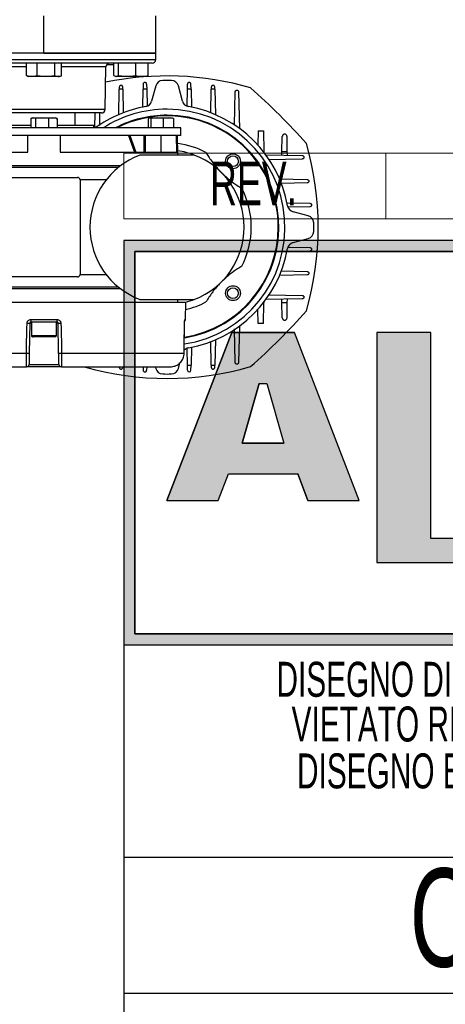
# Model space of a CAD drawing. Header units: millimetres. Extents: x 0 to 420, y 0 to 297.
# Tile 10 of 58: x 210 to 230, y 30 to 75. Entities that reach past the tile are written whole.
import ezdxf
from ezdxf.enums import TextEntityAlignment as Align

# ---------------------------------------------------------------- set-up
doc = ezdxf.new("R2010")
doc.units = ezdxf.units.MM
doc.layers.add('CARTIGLIO', color=140, linetype='Continuous')
doc.styles.add('SLDTEXTSTYLE0', font='TXT', dxfattribs={"width": 0.6382978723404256})
doc.styles.add('SLDTEXTSTYLE1', font='TXT', dxfattribs={"width": 0.675})

# ---------------------------------------------------------------- blocks, each defined once
blk = doc.blocks.new('SW_NOTE_0_16')
at = {"layer": 'CARTIGLIO', "color": 0, "insert": (21.07265624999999, 5.800804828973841), "char_height": 4.500000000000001, "attachment_point": 2, "style": 'SLDTEXTSTYLE1'}
blk.add_mtext('CONFIDENZIALE', dxfattribs=at)
blk = doc.blocks.new('SW_NOTE_0_17')
at = {"layer": 'CARTIGLIO', "color": 0, "insert": (28.04255319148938, 2.062508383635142), "char_height": 1.6, "attachment_point": 2, "style": 'SLDTEXTSTYLE0'}
blk.add_mtext('DISEGNO ESEGUITO CON CAD NON SONO AMMESSE VARIAZIONI', dxfattribs=at)
blk = doc.blocks.new('SW_NOTE_0_18')
at = {"layer": 'CARTIGLIO', "color": 0, "insert": (27.3404255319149, 2.062508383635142), "char_height": 1.6, "attachment_point": 2, "style": 'SLDTEXTSTYLE0'}
blk.add_mtext('VIETATO RIPRODURRE O COMUNICARNE A TERZI IL CONTENUTO.', dxfattribs=at)
blk = doc.blocks.new('SW_NOTE_0_21')
at = {"layer": 'CARTIGLIO', "color": 0, "char_height": 1.6, "attachment_point": 2, "style": 'SLDTEXTSTYLE0'}
for s, insert in [("DISEGNO DI PROPRIETA'", (10.27659574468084, 2.062508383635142)), ('ALUSIC srl', (25.45120500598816, 2.062508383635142)), (". A TERMINI DI LEGGE E'", (39.41078027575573, 2.062508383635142))]:
    blk.add_mtext(s, dxfattribs=dict(at, insert=insert))
blk = doc.blocks.new('SW_NOTE_0_27')
at = {"layer": 'CARTIGLIO', "color": 0, "insert": (2.340425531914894, 2.578135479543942), "char_height": 2, "attachment_point": 2, "style": 'SLDTEXTSTYLE0'}
blk.add_mtext('REV.', dxfattribs=at)
blk = doc.blocks.new('Cartiglio ALUSIC')
at = {"layer": 'CARTIGLIO'}
h = blk.add_hatch(color=256, dxfattribs=at)
h.paths.add_polyline_path([(113.971100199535, 149.9990413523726), (113.971100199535, 131.4990413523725), (158.971100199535, 131.4990413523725), (158.971100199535, 149.9990413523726)], flags=0)
h.paths.add_polyline_path([(114.471100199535, 131.9990413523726), (114.471100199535, 149.4990413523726), (158.471100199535, 149.4990413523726), (158.471100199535, 131.9990413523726)], flags=0)
h = blk.add_hatch(color=256, dxfattribs=at)
h.paths.add_polyline_path([(118.292263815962, 138.1064632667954), (118.7611454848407, 139.3206628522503), (121.9303757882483, 139.3206628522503), (122.3992574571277, 138.1064632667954), (124.7510688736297, 138.1064632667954), (121.7833115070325, 145.7916640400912), (118.9082097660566, 145.7916640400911), (115.9404523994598, 138.1064632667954)], flags=0)
h.paths.add_polyline_path([(119.3961687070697, 140.7216809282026), (120.1708764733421, 143.4547391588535), (120.5206447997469, 143.4547391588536), (121.2953525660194, 140.721680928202)], flags=0)
blk.add_hatch(color=256, dxfattribs=at).paths.add_polyline_path([(128.0219401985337, 145.7956943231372), (125.5527056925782, 145.7956943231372), (125.5527056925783, 135.2696801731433), (154.6424359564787, 135.2696801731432), (154.6424359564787, 136.3597302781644), (128.0219401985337, 136.3597302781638)], flags=0)
at = {"color": 161, "linetype": 'Continuous', "lineweight": 18}
for p, q in [((113.971100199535, 150.9990413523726), (113.971100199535, 153.9990413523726)), ((113.971100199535, 153.9990413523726), (313.621100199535, 153.9990413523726)), ((125.971100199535, 153.9990413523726), (125.971100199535, 150.9990413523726)), ((113.971100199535, 150.9990413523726), (313.621100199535, 150.9990413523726))]:
    blk.add_line(p, q, dxfattribs=at)
at = {"layer": 'CARTIGLIO'}
for p, q in [((113.971100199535, 149.9990413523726), (113.971100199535, 131.4990413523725)), ((113.971100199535, 149.9990413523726), (113.971100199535, 94.99904135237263)), ((173.971100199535, 149.9990413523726), (113.971100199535, 149.9990413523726)), ((158.971100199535, 149.9990413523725), (113.971100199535, 149.9990413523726)), ((113.971100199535, 149.9990413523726), (113.971100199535, 131.4990413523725)), ((113.971100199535, 149.9990413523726), (113.971100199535, 115.5498549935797)), ((114.471100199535, 131.9990413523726), (114.471100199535, 149.4990413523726)), ((114.471100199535, 149.4990413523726), (114.471100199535, 131.9990413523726)), ((114.471100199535, 149.4990413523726), (158.471100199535, 149.4990413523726)), ((158.471100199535, 149.4990413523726), (114.471100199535, 149.4990413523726)), ((118.9082097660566, 145.7916640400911), (115.9404523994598, 138.1064632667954)), ((115.9404523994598, 138.1064632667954), (118.9082097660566, 145.7916640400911)), ((121.7833115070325, 145.7916640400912), (118.9082097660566, 145.7916640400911)), ((118.9082097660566, 145.7916640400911), (121.7833115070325, 145.7916640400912)), ((124.7510688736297, 138.1064632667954), (121.7833115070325, 145.7916640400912)), ((124.7510688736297, 138.1064632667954), (121.7833115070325, 145.7916640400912)), ((128.0219401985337, 145.7956943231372), (125.5527056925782, 145.7956943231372)), ((125.5527056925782, 145.7956943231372), (125.5527056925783, 135.2696801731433)), ((128.0219401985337, 145.7956943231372), (125.5527056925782, 145.7956943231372)), ((125.5527056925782, 145.7956943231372), (125.5527056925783, 135.2696801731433)), ((128.0219401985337, 136.3597302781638), (128.0219401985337, 145.7956943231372)), ((128.0219401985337, 136.3597302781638), (128.0219401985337, 145.7956943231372)), ((119.3961687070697, 140.7216809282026), (120.1708764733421, 143.4547391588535)), ((120.1708764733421, 143.4547391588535), (119.3961687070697, 140.7216809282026)), ((120.1708764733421, 143.4547391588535), (120.5206447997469, 143.4547391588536)), ((120.1708764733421, 143.4547391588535), (120.5206447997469, 143.4547391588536)), ((120.5206447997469, 143.4547391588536), (121.2953525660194, 140.721680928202)), ((120.5206447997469, 143.4547391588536), (121.2953525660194, 140.721680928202)), ((121.2953525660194, 140.721680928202), (119.3961687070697, 140.7216809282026)), ((119.3961687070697, 140.7216809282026), (121.2953525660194, 140.721680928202)), ((118.292263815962, 138.1064632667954), (118.7611454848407, 139.3206628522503)), ((118.292263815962, 138.1064632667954), (118.7611454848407, 139.3206628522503)), ((118.7611454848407, 139.3206628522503), (121.9303757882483, 139.3206628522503)), ((118.7611454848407, 139.3206628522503), (121.9303757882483, 139.3206628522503)), ((122.3992574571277, 138.1064632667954), (121.9303757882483, 139.3206628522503)), ((121.9303757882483, 139.3206628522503), (122.3992574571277, 138.1064632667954)), ((115.9404523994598, 138.1064632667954), (118.292263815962, 138.1064632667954)), ((115.9404523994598, 138.1064632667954), (118.292263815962, 138.1064632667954)), ((122.3992574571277, 138.1064632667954), (124.7510688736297, 138.1064632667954)), ((122.3992574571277, 138.1064632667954), (124.7510688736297, 138.1064632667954)), ((154.6424359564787, 136.3597302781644), (128.0219401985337, 136.3597302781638)), ((154.6424359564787, 136.3597302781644), (128.0219401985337, 136.3597302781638)), ((125.5527056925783, 135.2696801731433), (154.6424359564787, 135.2696801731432)), ((125.5527056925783, 135.2696801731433), (154.6424359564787, 135.2696801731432)), ((158.471100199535, 131.9990413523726), (114.471100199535, 131.9990413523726)), ((114.471100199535, 131.9990413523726), (158.471100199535, 131.9990413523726)), ((113.971100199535, 131.4990413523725), (158.971100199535, 131.4990413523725)), ((113.971100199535, 131.4990413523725), (173.971100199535, 131.4990413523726)), ((173.971100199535, 121.7636603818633), (113.971100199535, 121.7636603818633)), ((173.971100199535, 115.5498549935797), (113.971100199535, 115.5498549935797))]:
    blk.add_line(p, q, dxfattribs=at)
at = {"layer": 'CARTIGLIO', "color": 140}
for name, p in [('SW_NOTE_0_27', (117.5683224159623, 151.0374199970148)), ('SW_NOTE_0_21', (118.9711016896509, 128.6603244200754)), ('SW_NOTE_0_18', (116.3533271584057, 126.6141659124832)), ('SW_NOTE_0_17', (115.6355512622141, 124.4682551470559)), ('SW_NOTE_0_16', (122.2362996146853, 115.4679531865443))]:
    blk.add_blockref(name, p, dxfattribs=at)
at = {"layer": 'CARTIGLIO', "color": 140, "style": 'SLDTEXTSTYLE0', "width": 0.6382978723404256}
for tag, height, p in [('AUTOATTR1', 3.5, (223.449403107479, 133.7003798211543)), ('AUTOATTR2', 3.5, (221.9290871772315, 127.4217635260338)), ('AUTOATTR11', 3.5, (222.8622803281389, 121.4105734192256)), ('AUTOATTR8', 4, (219.2444208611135, 110.0025032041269)), ('AUTOATTR9', 4, (218.1221976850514, 100.4234402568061)), ('AUTOATTR0', 4, (249.0325362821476, 100.3118048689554))]:
    blk.add_attdef(tag, text='', height=height, dxfattribs=at).set_placement(p, align=Align.TOP_CENTER)
at = {"layer": 'CARTIGLIO', "color": 140}
for tag in ['AUTOATTR13', 'AUTOATTR12', 'AUTOATTR10', 'AUTOATTR7', 'AUTOATTR6', 'AUTOATTR5', 'AUTOATTR4', 'AUTOATTR3']:
    blk.add_attdef(tag, (0, 0), '', height=4, dxfattribs=at)

msp = doc.modelspace()

# ---------------------------------------------------------------- linework, layer by layer
at = {"color": 7, "linetype": 'Continuous', "lineweight": 25}
for p, q in [((211.5190302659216, 73.74086879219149), (211.5190302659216, 75.44876963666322)), ((216.6427327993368, 73.74086879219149), (216.6427327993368, 75.44876963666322)), ((211.5190302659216, 73.74086879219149), (182.4847159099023, 73.74086879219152)), ((206.4003483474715, 73.45323795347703), (216.6377121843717, 73.45323795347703)), ((211.5190302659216, 73.74086879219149), (216.6427327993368, 73.74086879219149)), ((216.6427327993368, 73.74086879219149), (211.5190302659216, 73.74086879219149)), ((216.6377121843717, 73.45323795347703), (216.6427327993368, 73.74086879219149)), ((211.5190302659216, 73.28542856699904), (206.5711124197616, 73.28542856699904)), ((210.7165095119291, 73.11761918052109), (208.6834077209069, 73.11761918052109)), ((210.7165095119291, 72.71762754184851), (210.7165095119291, 73.28542856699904)), ((211.2067584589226, 72.71762754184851), (211.2067584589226, 73.28542856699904)), ((216.4669481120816, 73.28542856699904), (211.5190302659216, 73.28542856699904)), ((212.009279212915, 72.71762754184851), (212.009279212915, 73.28542856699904)), ((212.3215510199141, 72.71762754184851), (212.3215510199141, 73.28542856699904)), ((214.3546528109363, 73.11761918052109), (212.3215510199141, 73.11761918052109)), ((214.3207623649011, 71.1760368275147), (214.3546528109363, 73.11761918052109)), ((214.7207964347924, 72.71762754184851), (214.7207964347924, 73.28542856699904)), ((214.9371434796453, 72.71762754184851), (214.9371434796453, 73.28542856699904)), ((215.7204792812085, 72.71762754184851), (215.7204792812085, 73.28542856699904)), ((216.2874680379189, 72.71762754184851), (216.2874680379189, 73.28542856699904)), ((210.7165095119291, 72.71762754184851), (210.9616339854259, 72.67817493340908)), ((210.7595003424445, 72.69959554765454), (210.8183529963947, 72.67817493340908)), ((210.9616339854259, 72.67817493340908), (210.8183529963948, 72.67817493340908)), ((210.9616339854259, 72.67817493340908), (211.2067584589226, 72.71762754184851)), ((211.6080188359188, 72.67817493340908), (210.9616339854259, 72.67817493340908)), ((211.2067584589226, 72.71762754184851), (211.6080188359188, 72.67817493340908)), ((211.6080188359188, 72.67817493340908), (212.009279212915, 72.71762754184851)), ((212.1654151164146, 72.67817493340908), (211.6080188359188, 72.67817493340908)), ((212.2197075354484, 72.67817493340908), (212.1654151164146, 72.67817493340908)), ((212.2197075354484, 72.67817493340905), (212.2785601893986, 72.69959554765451)), ((214.7207964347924, 72.71762754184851), (214.8289699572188, 72.67817493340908)), ((214.7739790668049, 72.688903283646), (214.8034549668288, 72.67817493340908)), ((214.8289699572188, 72.67817493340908), (214.8034549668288, 72.67817493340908)), ((214.8289699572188, 72.67817493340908), (214.9371434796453, 72.71762754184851)), ((215.3288113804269, 72.67817493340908), (214.8289699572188, 72.67817493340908)), ((214.9371434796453, 72.71762754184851), (215.3288113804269, 72.67817493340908)), ((215.3288113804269, 72.67817493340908), (215.7204792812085, 72.71762754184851)), ((216.0039736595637, 72.67817493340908), (215.3288113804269, 72.67817493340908)), ((216.2048095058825, 72.67817493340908), (216.0039736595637, 72.67817493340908)), ((216.2048095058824, 72.67817493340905), (216.2342854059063, 72.68890328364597)), ((216.2874680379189, 72.71762754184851), (216.2312882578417, 72.69713788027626)), ((214.943845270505, 70.91492826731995), (214.9671429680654, 72.10128398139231)), ((214.9690053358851, 72.19611872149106), (214.9671429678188, 72.10128398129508)), ((215.1302410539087, 72.101283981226), (214.9671429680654, 72.10128398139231)), ((215.13024105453, 72.10128398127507), (215.1283786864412, 72.19611872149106)), ((215.1302410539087, 72.101283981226), (215.1516774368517, 71.00970937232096)), ((216.0412770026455, 71.26749721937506), (216.0576509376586, 72.10128398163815)), ((216.0620618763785, 72.32589597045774), (216.0576509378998, 72.10128398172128)), ((216.2258461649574, 72.10128398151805), (216.0576509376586, 72.10128398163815)), ((216.2214352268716, 72.32589596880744), (216.2258461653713, 72.1012839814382)), ((216.2258461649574, 72.10128398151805), (216.2410705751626, 71.32603287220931)), ((216.6352086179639, 72.24379136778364), (216.4498642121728, 71.55207661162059)), ((217.8603418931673, 71.55207661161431), (217.6749974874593, 72.24379136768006)), ((218.0691820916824, 71.32840386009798), (218.0843599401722, 72.10128398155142)), ((218.0843599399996, 72.1012839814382), (218.088770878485, 72.32589596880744)), ((218.2525551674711, 72.10128398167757), (218.0843599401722, 72.10128398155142)), ((218.2525551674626, 72.10128398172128), (218.2481442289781, 72.32589597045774)), ((218.2525551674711, 72.10128398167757), (218.2687452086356, 71.27686139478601)), ((219.1585609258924, 71.01135197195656), (219.1799650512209, 72.10128398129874)), ((219.1818274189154, 72.19611872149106), (219.1799650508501, 72.10128398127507)), ((219.3430631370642, 72.1012839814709), (219.1799650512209, 72.10128398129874)), ((219.3430631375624, 72.10128398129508), (219.3412007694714, 72.19611872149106)), ((219.3430631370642, 72.1012839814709), (219.3661532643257, 70.92549808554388)), ((220.2449236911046, 70.44676843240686), (220.274883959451, 71.97239283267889)), ((220.4342573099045, 71.97239283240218), (220.4674507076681, 70.28213234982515)), ((208.7172981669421, 71.1760368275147), (214.3207623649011, 71.1760368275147)), ((211.5190302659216, 71.00822744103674), (208.8880622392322, 71.00822744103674)), ((210.9215844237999, 70.75091787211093), (210.9215844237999, 70.32506710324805)), ((210.9935223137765, 70.78050732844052), (210.96006471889, 70.7683297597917)), ((210.9935223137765, 70.7805073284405), (211.0249772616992, 70.7805073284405)), ((211.0249772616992, 70.7805073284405), (211.4270930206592, 70.7805073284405)), ((211.4270930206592, 70.7805073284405), (211.1283700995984, 70.75091787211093)), ((211.1283700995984, 70.75091787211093), (211.1283700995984, 70.32506710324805)), ((211.72581594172, 70.75091787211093), (211.4270930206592, 70.7805073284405)), ((211.4270930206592, 70.7805073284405), (211.9211460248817, 70.7805073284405)), ((214.149998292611, 71.00822744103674), (211.5190302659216, 71.00822744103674)), ((211.9211460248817, 70.7805073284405), (211.72581594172, 70.75091787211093)), ((211.72581594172, 70.75091787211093), (211.72581594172, 70.32506710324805)), ((212.1164761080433, 70.75091787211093), (211.9211460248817, 70.7805073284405)), ((211.9211460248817, 70.7805073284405), (212.0445382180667, 70.7805073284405)), ((212.0779958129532, 70.7683297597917), (212.0445382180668, 70.78050732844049)), ((212.1164761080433, 70.75091787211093), (212.1164761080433, 70.32506710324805)), ((212.942280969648, 70.450313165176), (212.942280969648, 71.00822744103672)), ((213.8435985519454, 70.32506710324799), (213.8570144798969, 71.00822744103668)), ((214.0542564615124, 71.00822744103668), (214.0654505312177, 70.4382076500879)), ((216.2973964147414, 70.75091787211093), (216.2973964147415, 70.32506710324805)), ((216.3542555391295, 70.78050732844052), (216.6976429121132, 70.78050732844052)), ((216.6976429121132, 70.78050732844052), (216.4111146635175, 70.75091787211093)), ((216.4111146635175, 70.75091787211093), (216.4111146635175, 70.32506710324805)), ((216.9841711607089, 70.75091787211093), (216.6976429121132, 70.78050732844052)), ((216.6976429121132, 70.78050732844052), (217.2138402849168, 70.78050732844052)), ((217.2138402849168, 70.78050732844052), (216.9841711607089, 70.75091787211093)), ((216.9841711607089, 70.75091787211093), (216.9841711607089, 70.32506710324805)), ((217.4435094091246, 70.75091787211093), (217.2138402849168, 70.78050732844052)), ((217.2138402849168, 70.78050732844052), (217.3950887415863, 70.78050732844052)), ((217.4054393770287, 70.77705743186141), (217.3959608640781, 70.78050732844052)), ((217.4435094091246, 70.75091787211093), (217.4435094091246, 70.32506710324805)), ((217.7813333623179, 70.32506710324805), (207.0909132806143, 70.32506710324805)), ((209.2418291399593, 70.450313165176), (210.9215844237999, 70.450313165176)), ((212.1164761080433, 70.45031316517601), (213.7962313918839, 70.45031316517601)), ((213.7962313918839, 70.32506710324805), (213.7962313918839, 70.45031316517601)), ((217.7813333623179, 69.9834869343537), (217.7813333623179, 70.32506710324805)), ((217.7813333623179, 69.9834869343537), (207.0909132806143, 69.9834869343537)), ((210.7789398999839, 69.20923855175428), (210.7789399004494, 69.98348693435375)), ((212.2591206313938, 69.9834869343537), (212.2591206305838, 69.20923855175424)), ((215.3837503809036, 69.98348692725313), (215.6659808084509, 69.20923855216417)), ((215.4442558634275, 69.9834869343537), (215.7264969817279, 69.20923855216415)), ((216.1066564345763, 69.20923855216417), (216.1066564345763, 69.9834869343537)), ((216.1612133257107, 69.20923855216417), (216.1612133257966, 69.9834869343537)), ((216.870452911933, 69.9834869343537), (216.870452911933, 69.20923855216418)), ((217.6077080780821, 69.20923855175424), (217.594093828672, 69.9834869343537)), ((217.6547090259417, 69.08399248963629), (217.6390082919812, 69.9834869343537)), ((221.3230015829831, 70.19603080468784), (221.3102700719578, 69.5476652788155)), ((221.3230015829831, 70.19603080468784), (221.5723489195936, 70.19113411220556)), ((221.5723489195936, 70.19113411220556), (221.5909172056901, 69.24552473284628)), ((222.4186877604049, 69.22926894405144), (222.4325375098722, 69.93458194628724)), ((222.662773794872, 69.22447557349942), (222.6488299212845, 69.93458194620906)), ((205.4303524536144, 69.20923855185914), (210.7789398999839, 69.20923855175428)), ((212.2591206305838, 69.20923855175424), (217.6077080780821, 69.20923855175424)), ((218.4023774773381, 69.0839924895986), (215.9078286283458, 69.08399248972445)), ((221.5648729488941, 69.2460361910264), (221.5909172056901, 69.24552473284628)), ((221.5909172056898, 69.24552473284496), (221.5915801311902, 69.21176455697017)), ((221.6601059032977, 69.09430186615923), (223.3454450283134, 69.06120511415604)), ((222.4157461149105, 69.07946257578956), (222.4186877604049, 69.22926894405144)), ((222.662773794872, 69.22447557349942), (222.4186877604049, 69.22926894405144)), ((222.6657177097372, 69.07455362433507), (222.6627737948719, 69.22447557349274)), ((214.9210074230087, 68.51469220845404), (205.3705872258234, 68.51469220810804)), ((215.0072786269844, 68.58300824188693), (205.3746067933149, 68.5830082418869)), ((223.3454450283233, 68.90183176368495), (221.8112598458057, 68.8717033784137)), ((209.9819195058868, 68.0592519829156), (211.519030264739, 68.05925198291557)), ((211.519030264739, 68.05925198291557), (213.0561410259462, 68.05925198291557)), ((214.3661126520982, 67.94539192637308), (213.1700010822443, 67.9453919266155)), ((213.1700010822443, 67.94539192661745), (213.1700010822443, 63.61870978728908)), ((222.2879804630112, 67.9933086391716), (223.5691709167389, 67.96814857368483)), ((223.56917091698, 67.8087752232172), (222.3827615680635, 67.78547647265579)), ((222.6405494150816, 66.89587690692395), (223.6989481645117, 66.87509203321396)), ((223.698948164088, 66.71571868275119), (222.6990850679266, 66.69608333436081)), ((223.6168435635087, 66.30194529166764), (222.9251288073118, 66.48728969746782)), ((222.9251288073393, 65.07681201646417), (223.6168435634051, 65.26215642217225)), ((223.6989481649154, 64.68900968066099), (222.6499135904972, 64.66840870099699)), ((222.7014560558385, 64.86797181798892), (223.6989481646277, 64.84838303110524)), ((213.1700010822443, 63.61870978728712), (214.3661126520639, 63.61870978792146)), ((223.5691709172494, 63.59595314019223), (222.2985502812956, 63.57100064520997)), ((222.3844041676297, 63.77859298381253), (223.5691709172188, 63.75532649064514)), ((211.5190302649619, 63.50484973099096), (209.9819195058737, 63.50484973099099)), ((213.0561410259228, 63.50484973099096), (211.5190302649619, 63.50484973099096)), ((205.3705872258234, 63.04940950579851), (214.9210074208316, 63.04940950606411)), ((205.3746067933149, 62.98109347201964), (211.5190302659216, 62.98109347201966)), ((211.5190302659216, 62.98109347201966), (215.0072786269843, 62.98109347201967)), ((221.8198206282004, 62.69223021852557), (223.3454450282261, 62.66226995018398)), ((205.0290070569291, 62.35486316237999), (218.0090534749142, 62.35486316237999)), ((215.907828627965, 62.4801092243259), (218.4023774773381, 62.48010922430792)), ((217.6525228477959, 62.35486316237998), (217.6547090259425, 62.48010922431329)), ((218.0020893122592, 61.55684916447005), (218.0090534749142, 62.35486316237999)), ((221.5909172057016, 62.31857698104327), (221.5648729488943, 62.31806552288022)), ((221.5723489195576, 61.37296760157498), (221.5909172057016, 62.31857698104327)), ((221.5915801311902, 62.35233715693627), (221.5909172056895, 62.3185769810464)), ((223.345445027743, 62.5028965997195), (221.6551845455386, 62.4697032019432)), ((222.4186877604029, 62.33483276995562), (222.415746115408, 62.48463913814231)), ((222.4186877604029, 62.33483276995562), (222.662773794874, 62.33962614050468)), ((222.4325375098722, 61.62951976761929), (222.4186877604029, 62.33483276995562)), ((222.6488299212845, 61.62951976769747), (222.662773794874, 62.33962614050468)), ((222.6627737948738, 62.33962614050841), (222.6657177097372, 62.48954808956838)), ((221.3230015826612, 61.3680709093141), (221.3102700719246, 62.01643643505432)), ((210.8706673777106, 61.38804624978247), (210.8466880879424, 60.01427365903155)), ((210.9497185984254, 61.38804624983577), (210.8706673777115, 61.38804624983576)), ((210.9170161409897, 61.55684916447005), (212.1210443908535, 61.55684916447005)), ((212.1104717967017, 61.44398271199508), (210.9275887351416, 61.44398271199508)), ((210.9497185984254, 61.44398271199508), (210.9497185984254, 60.82913840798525)), ((212.0883419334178, 60.82913840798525), (212.0883419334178, 61.44398271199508)), ((212.1673931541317, 61.38804624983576), (212.0883419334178, 61.38804624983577)), ((212.1913724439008, 60.01427365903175), (212.1673931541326, 61.38804624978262)), ((217.9540244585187, 61.38903977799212), (217.9548406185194, 61.38879390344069)), ((217.9740774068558, 61.55684916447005), (218.0020893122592, 61.55684916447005)), ((220.4673540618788, 61.27704800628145), (220.4342573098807, 59.59170888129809)), ((221.5723489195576, 61.37296760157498), (221.3230015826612, 61.3680709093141)), ((210.9497185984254, 60.82913840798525), (212.0883419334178, 60.82913840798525)), ((220.2748839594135, 59.59170888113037), (220.2447555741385, 61.12589406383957)), ((212.0200258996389, 60.76082237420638), (211.0180346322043, 60.76082237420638)), ((219.1799650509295, 59.4628177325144), (219.1585286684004, 60.55439234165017)), ((219.36636083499, 60.6491734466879), (219.3430631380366, 59.4628177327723)), ((205.0991104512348, 60.01526718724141), (210.7187618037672, 60.01526718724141)), ((212.319298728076, 60.01526718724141), (217.9389500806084, 60.01526718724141)), ((217.9389500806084, 60.01526718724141), (217.9398219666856, 60.01501266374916)), ((218.0843599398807, 59.46281773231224), (218.0691355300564, 60.23806884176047)), ((218.2689291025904, 60.29660449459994), (218.2525551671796, 59.46281773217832)), ((210.8378226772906, 59.50637462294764), (212.2002378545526, 59.50637462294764)), ((217.6749974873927, 59.32031034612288), (217.744265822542, 59.5788232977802)), ((205.72997062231, 59.39450169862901), (210.7239799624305, 59.39450169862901)), ((212.3140805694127, 59.39450169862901), (210.7239799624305, 59.39450169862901)), ((212.3140805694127, 59.39450169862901), (217.3080899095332, 59.39450169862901)), ((214.9684845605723, 59.39450169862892), (214.9690053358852, 59.36798299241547)), ((215.1283786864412, 59.36798299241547), (215.1288994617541, 59.39450169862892)), ((216.0589925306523, 59.39450169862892), (216.0620618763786, 59.23820574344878)), ((216.2245045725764, 59.39450169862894), (216.2214352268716, 59.23820574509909)), ((216.615329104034, 59.39450169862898), (216.6352086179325, 59.32031034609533)), ((218.0843599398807, 59.46281773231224), (218.2525551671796, 59.46281773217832)), ((218.0887708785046, 59.23820574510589), (218.0843599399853, 59.46281773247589)), ((218.2481442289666, 59.23820574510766), (218.2525551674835, 59.46281773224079)), ((219.1799650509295, 59.4628177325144), (219.3430631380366, 59.4628177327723)), ((219.1799650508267, 59.46281773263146), (219.1818274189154, 59.36798299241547)), ((219.3412007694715, 59.36798299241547), (219.3430631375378, 59.46281773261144))]:
    msp.add_line(p, q, dxfattribs=at)
at = {"color": 7, "linetype": 'Continuous', "lineweight": 25, "flags": 128}
for points in [[(217.9994350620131, 62.35486316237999), (218.3208764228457, 62.45046197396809), (218.4023774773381, 62.48010922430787)], [(210.7187618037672, 60.01526718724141), (210.7228113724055, 60.24293750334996), (210.7390091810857, 61.1536190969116), (210.7431963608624, 61.38903977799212)], [(212.2948641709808, 61.38903977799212), (212.2989135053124, 61.1613692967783), (212.3151113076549, 60.25068769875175), (212.319298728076, 60.01526718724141)], [(217.9389500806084, 60.01526718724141), (217.9414556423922, 60.24293750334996), (217.9514487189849, 61.1536190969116), (217.9540244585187, 61.38903977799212)], [(217.9398219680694, 60.01501179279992), (217.9435830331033, 60.35815066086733), (217.954840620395, 61.38879300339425)]]:
    msp.add_lwpolyline(points, dxfattribs=at)
at = {"color": 7, "linetype": 'Continuous', "lineweight": 25}
for centre, radius in [((220.1742737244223, 68.8012215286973), 0.3415801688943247), ((220.1742737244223, 68.8012215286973), 0.2476740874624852), ((220.1742737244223, 62.76288018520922), 0.3415801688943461), ((220.1742737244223, 62.76288018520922), 0.247674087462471)]:
    msp.add_circle(centre, radius, dxfattribs=at)
for centre, radius, start, end in [((216.4669481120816, 73.4562186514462), 0.1707900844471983, 270.0000000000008, 359.0000000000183), ((214.5254168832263, 73.11463848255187), 0.1707900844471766, 90, 179.0000000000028), ((217.1551030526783, 58.95044747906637), 13.75429480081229, 73.86022975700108, 101.8001350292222), ((216.9651497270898, 72.15538391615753), 0.3415801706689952, 91.70716056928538, 165.0000003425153), ((217.1551030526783, 65.78205085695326), 6.717743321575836, 88.29283941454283, 91.70716057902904), ((217.3450563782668, 72.15538391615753), 0.341580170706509, 14.99999963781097, 88.29283930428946), ((202.1054223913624, 50.73237019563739), 28.55610212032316, 41.36959623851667, 48.63040374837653), ((217.1551030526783, 65.78205085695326), 5.607607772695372, 100.0206773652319, 125.8891873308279), ((216.1199231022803, 71.64048406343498), 0.3415801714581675, 280.0206772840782, 345.0000003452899), ((218.1902830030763, 71.64048406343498), 0.3415801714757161, 194.9999996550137, 259.9793226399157), ((217.1551030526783, 65.78205085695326), 5.607607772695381, 10.02067735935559, 79.97932263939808), ((214.149998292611, 71.1790175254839), 0.1707900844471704, 270.0000000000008, 359.0000000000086), ((217.1551030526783, 65.78205085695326), 5.399717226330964, 90.00000000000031, 122.7177515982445), ((217.1551030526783, 65.78205085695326), 5.123702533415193, 90.00000000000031, 117.542675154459), ((217.1551030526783, 65.78205085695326), 5.095237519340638, 6.615553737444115e-13, 116.9224593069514), ((217.1551030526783, 65.78205085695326), 5.399717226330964, 278.4371880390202, 90.00000000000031), ((217.1551030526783, 65.78205085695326), 5.123702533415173, 278.9107122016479, 90.00000000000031), ((217.1551030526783, 65.78205085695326), 3.85834741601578, 62.49590141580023, 82.69729372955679), ((210.3234996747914, 65.78205085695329), 13.75429480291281, 343.8602297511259, 16.13977021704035), ((217.1551030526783, 65.78205085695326), 3.529661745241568, 110.6935412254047, 249.3064587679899), ((217.1551030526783, 65.78205085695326), 3.529661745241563, 69.3064587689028, 81.9178820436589), ((217.1551030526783, 65.78205085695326), 3.529661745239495, 290.6935412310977, 69.30645876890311), ((213.0561410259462, 67.94539192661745), 0.1138600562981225, 0, 90), ((217.1551030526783, 65.78205085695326), 3.858347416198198, 332.495901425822, 27.50409857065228), ((223.01353625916, 66.81723080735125), 0.3415801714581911, 190.0206773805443, 255.0000003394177), ((223.5284361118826, 65.97200418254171), 0.3415801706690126, 1.707160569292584, 75.00000034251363), ((217.1551030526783, 65.78205085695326), 5.095237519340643, 278.9881357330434, 6.615553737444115e-13), ((217.1551030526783, 65.78205085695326), 6.717743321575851, 358.2928394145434, 1.707160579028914), ((223.5284361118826, 65.59209753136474), 0.3415801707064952, 284.9999996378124, 358.2928393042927), ((223.01353625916, 64.74687090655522), 0.3415801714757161, 104.9999996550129, 169.9793226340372), ((217.1551030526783, 65.78205085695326), 5.607607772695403, 280.0206773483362, 349.9793226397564), ((213.0561410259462, 63.61870978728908), 0.1138600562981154, 269.9999999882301, 0), ((217.1551030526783, 65.78205085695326), 3.858347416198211, 282.7422294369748, 297.5040985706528), ((202.1054223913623, 80.83173151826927), 28.55610212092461, 311.3695962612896, 318.6304037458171), ((210.8305861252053, 64.42341629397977), 3.035634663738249, 268.350342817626, 270.7565315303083), ((211.2279255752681, 61.52904472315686), 0.3121502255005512, 174.8896678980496, 195.813290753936), ((211.8101349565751, 61.52904472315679), 0.3121502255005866, 344.186709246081, 5.110332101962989), ((212.2074744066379, 64.4234162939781), 3.035634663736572, 269.2434684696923, 271.6496571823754), ((217.8882335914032, 61.55784276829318), 0.1138600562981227, 308.8824649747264, 359.5000000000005), ((217.8598283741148, 61.55783040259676), 0.1142532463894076, 335.3089914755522, 359.5079221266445), ((211.0180346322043, 60.82913840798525), 0.06831603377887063, 180, 270.0000000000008), ((212.0200258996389, 60.82913840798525), 0.06831603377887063, 270.0000000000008, 0), ((210.8062412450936, 63.04271961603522), 3.028716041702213, 268.344876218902, 270.765176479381), ((212.2318192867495, 63.04271961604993), 3.028716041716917, 269.2348235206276, 271.6551237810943), ((218.1902830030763, 59.92361765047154), 0.3415801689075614, 100.0206775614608, 137.5178178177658), ((210.7239799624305, 59.50836175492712), 0.1138600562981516, 270.0000000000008, 359.0000000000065), ((212.3140805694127, 59.50836175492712), 0.1138600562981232, 180.9999999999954, 270.0000000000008), ((217.1551030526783, 72.61365423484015), 13.75429480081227, 253.9649120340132, 286.1397702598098), ((216.9651497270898, 59.40871779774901), 0.3415801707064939, 194.9999996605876, 268.2928393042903), ((217.1551030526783, 65.78205085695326), 6.717743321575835, 268.2928394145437, 271.7071605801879), ((217.3450563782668, 59.40871779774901), 0.3415801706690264, 271.7071605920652, 345.0000003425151), ((218.1684575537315, 59.2397706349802), 0.0797020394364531, 181.1250320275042, 358.8749679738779)]:
    msp.add_arc(centre, radius, start, end, dxfattribs=at)
for points, knots in [([(214.4013613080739, 73.22849853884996), (214.4304595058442, 73.22849853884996), (214.5007397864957, 73.22849853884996), (214.6097641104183, 73.22849853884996), (214.6929580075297, 73.22849853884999), (214.7181078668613, 73.22849853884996), (214.7207964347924, 73.22849853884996)], [0, 0, 0, 0, 0.2493687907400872, 0.6022953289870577, 0.9574846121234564, 1, 1, 1, 1]), ([(210.7611168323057, 72.7011736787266), (210.7568819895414, 72.70191278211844), (210.7418765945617, 72.70453166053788), (210.7271092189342, 72.71215539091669), (210.7165095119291, 72.71762754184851)], [0, 0, 0, 0, 0.2822213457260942, 1, 1, 1, 1]), ([(212.009279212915, 72.71762754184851), (212.0199080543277, 72.71276800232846), (212.0714579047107, 72.68919924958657), (212.1238363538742, 72.6830535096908), (212.1654151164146, 72.67817493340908)], [0, 0, 0, 0, 0.2061856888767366, 1, 1, 1, 1]), ([(212.1654151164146, 72.67817493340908), (212.2149963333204, 72.68502563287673), (212.2673510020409, 72.69225954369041), (212.3188242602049, 72.71635129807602), (212.3215510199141, 72.71762754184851)], [0, 0, 0, 0, 0.9470257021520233, 1, 1, 1, 1]), ([(215.7204792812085, 72.71762754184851), (215.7397779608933, 72.71276800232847), (215.8333765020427, 72.68919924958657), (215.9284795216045, 72.68305350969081), (216.0039736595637, 72.67817493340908)], [0, 0, 0, 0, 0.2061856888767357, 1, 1, 1, 1]), ([(216.0039736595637, 72.67817493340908), (216.093997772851, 72.68502563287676), (216.1890576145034, 72.6922595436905), (216.2825170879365, 72.71635129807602), (216.2874680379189, 72.71762754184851)], [0, 0, 0, 0, 0.9470257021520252, 1, 1, 1, 1]), ([(215.1283786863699, 72.1961187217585), (215.1270905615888, 72.20626006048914), (215.1246083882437, 72.22580208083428), (215.1096026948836, 72.24779605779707), (215.0932385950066, 72.26128254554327), (215.0794301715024, 72.26863736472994), (215.0643894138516, 72.27321367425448), (215.0486930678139, 72.27476457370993), (215.0329956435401, 72.27321395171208), (215.0179738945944, 72.26864340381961), (215.004159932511, 72.26129383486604), (214.9877906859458, 72.24780896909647), (214.9727755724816, 72.22580227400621), (214.9702934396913, 72.20626012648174), (214.9690053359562, 72.19611872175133)], [0, 0, 0, 0, 0.1435826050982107, 0.2766788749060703, 0.337508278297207, 0.3945101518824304, 0.4484974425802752, 0.4999996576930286, 0.5514913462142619, 0.6054891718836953, 0.662285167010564, 0.7233211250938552, 0.8564173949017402, 1, 1, 1, 1]), ([(216.2214352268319, 72.32589596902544), (216.2201471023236, 72.33603730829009), (216.2176649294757, 72.3555793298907), (216.2026592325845, 72.37757329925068), (216.1862951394, 72.39105980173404), (216.1724864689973, 72.3984147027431), (216.1574457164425, 72.402991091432), (216.1417490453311, 72.40454182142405), (216.1260519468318, 72.40299102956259), (216.1110301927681, 72.39842056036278), (216.0972164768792, 72.39107107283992), (216.0808472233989, 72.37758622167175), (216.0658321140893, 72.35557951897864), (216.0633499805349, 72.33603737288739), (216.062061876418, 72.32589596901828)], [0, 0, 0, 0, 0.1435826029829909, 0.2766788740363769, 0.3375082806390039, 0.394510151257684, 0.448500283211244, 0.4999997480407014, 0.5514941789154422, 0.6054891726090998, 0.6622851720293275, 0.7233211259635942, 0.8564173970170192, 1, 1, 1, 1]), ([(218.2481442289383, 72.32589596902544), (218.24685610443, 72.33603730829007), (218.2443739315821, 72.3555793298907), (218.229368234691, 72.37757329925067), (218.2130041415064, 72.39105980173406), (218.1991954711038, 72.39841470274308), (218.184154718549, 72.402991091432), (218.1684580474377, 72.40454182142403), (218.1527609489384, 72.40299102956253), (218.1377391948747, 72.39842056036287), (218.1239254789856, 72.39107107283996), (218.1075562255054, 72.37758622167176), (218.0925411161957, 72.35557951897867), (218.0900589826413, 72.3360373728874), (218.0887708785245, 72.32589596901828)], [0, 0, 0, 0, 0.1435826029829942, 0.2766788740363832, 0.3375082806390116, 0.3945101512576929, 0.4485002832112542, 0.4999997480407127, 0.5514941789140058, 0.6054891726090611, 0.6622851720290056, 0.7233211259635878, 0.8564173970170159, 1, 1, 1, 1]), ([(219.3412007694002, 72.1961187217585), (219.339912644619, 72.20626006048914), (219.337430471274, 72.22580208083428), (219.3224247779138, 72.24779605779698), (219.306060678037, 72.26128254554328), (219.2922522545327, 72.2686373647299), (219.2772114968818, 72.27321367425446), (219.2615151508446, 72.27476457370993), (219.2458177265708, 72.27321395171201), (219.2307959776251, 72.26864340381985), (219.2169820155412, 72.26129383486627), (219.2006127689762, 72.24780896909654), (219.1855976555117, 72.22580227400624), (219.1831155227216, 72.20626012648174), (219.1818274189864, 72.19611872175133)], [0, 0, 0, 0, 0.1435826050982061, 0.2766788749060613, 0.3375082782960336, 0.3945101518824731, 0.4484974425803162, 0.4999996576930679, 0.5514913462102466, 0.6054891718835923, 0.6622851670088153, 0.7233211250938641, 0.8564173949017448, 1, 1, 1, 1]), ([(220.274883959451, 71.97239283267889), (220.2759842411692, 71.98152255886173), (220.2781845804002, 71.99978015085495), (220.2929147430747, 72.02367029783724), (220.3142279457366, 72.04143224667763), (220.3404286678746, 72.05086645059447), (220.3679674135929, 72.05095128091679), (220.3936200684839, 72.04201122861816), (220.4146882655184, 72.02536183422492), (220.4290987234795, 72.0029123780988), (220.4338136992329, 71.98414445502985), (220.4342000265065, 71.97391031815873), (220.4342573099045, 71.97239283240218)], [0, 0, 0, 0, 0.1120015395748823, 0.2239802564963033, 0.3363139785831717, 0.4475691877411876, 0.5566441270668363, 0.6634571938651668, 0.7689144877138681, 0.8744392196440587, 0.9813822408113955, 1, 1, 1, 1]), ([(211.0249772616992, 70.7805073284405), (210.9974439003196, 70.77684839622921), (210.9627590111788, 70.77223909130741), (210.9286228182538, 70.75456252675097), (210.9215844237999, 70.75091787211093)], [0, 0, 0, 0, 0.7938143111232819, 0.9999999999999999, 0.9999999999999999, 0.9999999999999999, 0.9999999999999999]), ([(211.1283700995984, 70.75091787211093), (211.1265644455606, 70.75187505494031), (211.0924789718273, 70.76994387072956), (211.0578098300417, 70.7753693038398), (211.0249772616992, 70.7805073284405)], [0, 0, 0, 0, 0.0529742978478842, 0.9999999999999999, 0.9999999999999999, 0.9999999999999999, 0.9999999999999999]), ([(212.076716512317, 70.76313128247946), (212.0882192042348, 70.76121192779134), (212.1015575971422, 70.75898626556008), (212.1146713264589, 70.75189395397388), (212.1164761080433, 70.75091787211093)], [0, 0, 0, 0, 0.8623746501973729, 1, 1, 1, 1]), ([(216.3542555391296, 70.7805073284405), (216.339114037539, 70.77684839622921), (216.3200396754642, 70.7722390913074), (216.3012670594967, 70.75456252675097), (216.2973964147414, 70.75091787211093)], [0, 0, 0, 0, 0.7938143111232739, 1, 1, 1, 1]), ([(216.4111146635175, 70.75091787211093), (216.4101216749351, 70.75187505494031), (216.3913769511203, 70.76994387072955), (216.3723112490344, 70.7753693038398), (216.3542555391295, 70.78050732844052)], [0, 0, 0, 0, 0.05297429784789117, 0.9999999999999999, 0.9999999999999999, 0.9999999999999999, 0.9999999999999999]), ([(217.3866502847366, 70.78050732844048), (217.4047059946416, 70.77536930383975), (217.4237716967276, 70.76994387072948), (217.4425164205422, 70.75187505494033), (217.4435094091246, 70.75091787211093)], [0, 0, 0, 0, 0.9470257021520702, 1, 1, 1, 1]), ([(222.6488299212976, 69.93458194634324), (222.6469933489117, 69.9484866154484), (222.6433512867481, 69.97606062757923), (222.6185471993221, 70.01128440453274), (222.5887336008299, 70.03114865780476), (222.5617180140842, 70.03928637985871), (222.5406983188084, 70.04129270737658), (222.5196600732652, 70.03928876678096), (222.4926366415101, 70.03115371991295), (222.4628243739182, 70.01128294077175), (222.4380266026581, 69.97608971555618), (222.4343768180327, 69.94849054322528), (222.4325375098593, 69.93458194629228)], [0, 0, 0, 0, 0.1283356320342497, 0.2544992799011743, 0.3777284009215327, 0.4387094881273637, 0.4995979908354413, 0.5603431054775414, 0.6215844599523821, 0.7450968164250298, 0.8715415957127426, 1, 1, 1, 1]), ([(218.9369344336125, 69.20431936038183), (218.9744102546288, 69.1419614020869), (219.0497890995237, 69.01653464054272), (219.178264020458, 68.82990396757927), (219.3174038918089, 68.6476290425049), (219.4698067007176, 68.46543341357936), (219.5884527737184, 68.34260155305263), (219.6509508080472, 68.27789861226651)], [0, 0, 0, 0, 0.2184983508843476, 0.4394874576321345, 0.616646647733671, 0.7980646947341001, 1, 1, 1, 1]), ([(223.3454450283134, 69.06120511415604), (223.3543701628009, 69.06015627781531), (223.3722261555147, 69.05805793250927), (223.3958820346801, 69.0438261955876), (223.4135463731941, 69.02326265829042), (223.4233233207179, 68.99815526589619), (223.4244156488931, 68.97146240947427), (223.4167823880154, 68.94579911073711), (223.4010363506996, 68.92380063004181), (223.3786342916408, 68.90809316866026), (223.3587604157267, 68.90242322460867), (223.3475394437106, 68.90192479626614), (223.3454450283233, 68.90183176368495)], [0, 0, 0, 0, 0.108956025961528, 0.2179819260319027, 0.3253129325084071, 0.430986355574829, 0.5363405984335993, 0.6427986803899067, 0.7513302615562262, 0.8620825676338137, 0.9742574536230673, 1, 1, 1, 1]), ([(219.6509508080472, 68.27789861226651), (219.7007273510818, 68.2294412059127), (219.8019454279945, 68.13090552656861), (219.9739457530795, 67.9820227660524), (220.1608813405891, 67.83560514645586), (220.3690688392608, 67.68963366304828), (220.5041424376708, 67.60809033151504), (220.5773715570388, 67.56388223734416)], [0, 0, 0, 0, 0.1560556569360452, 0.3173312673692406, 0.52778331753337, 0.7439913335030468, 0.9999999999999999, 0.9999999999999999, 0.9999999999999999, 0.9999999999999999]), ([(223.5691709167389, 67.96814857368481), (223.5781559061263, 67.96708626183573), (223.5961313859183, 67.96496098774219), (223.6198921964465, 67.9505572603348), (223.6375614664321, 67.92976115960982), (223.6471972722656, 67.90443879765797), (223.6480468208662, 67.87767888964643), (223.6401944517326, 67.85213785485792), (223.6243601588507, 67.830377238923), (223.6020096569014, 67.81489210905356), (223.5823076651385, 67.80934976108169), (223.571206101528, 67.80886423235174), (223.56917091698, 67.8087752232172)], [0, 0, 0, 0, 0.1100306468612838, 0.2201286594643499, 0.3285100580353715, 0.4348099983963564, 0.5401323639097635, 0.645936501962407, 0.753454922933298, 0.8632429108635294, 0.9749291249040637, 1, 1, 1, 1]), ([(223.6989481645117, 66.87509203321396), (223.7079904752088, 66.87401630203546), (223.7260797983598, 66.87186428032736), (223.7499296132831, 66.85730314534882), (223.7676090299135, 66.83628847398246), (223.7771204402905, 66.81073097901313), (223.7777234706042, 66.78385647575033), (223.7696168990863, 66.7583978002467), (223.7536476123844, 66.73687159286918), (223.7313239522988, 66.72164263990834), (223.7118287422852, 66.7162685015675), (223.7008924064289, 66.7158016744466), (223.698948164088, 66.71571868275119)], [0, 0, 0, 0, 0.1110068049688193, 0.2220713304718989, 0.3315766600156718, 0.4387605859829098, 0.5443701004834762, 0.6497764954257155, 0.7563828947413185, 0.8651051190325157, 0.9760186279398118, 1, 1, 1, 1]), ([(223.6989481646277, 64.84838303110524), (223.7080665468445, 64.84728808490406), (223.7263052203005, 64.84509796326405), (223.7502416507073, 64.83035023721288), (223.7679545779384, 64.80905637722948), (223.7773344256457, 64.78309574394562), (223.7775636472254, 64.75591574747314), (223.7689808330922, 64.73046775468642), (223.7526853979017, 64.70928350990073), (223.7303435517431, 64.69452737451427), (223.7112517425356, 64.68950441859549), (223.7006780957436, 64.68907924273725), (223.6989481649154, 64.68900968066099)], [0, 0, 0, 0, 0.112145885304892, 0.2243152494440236, 0.3356776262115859, 0.444901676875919, 0.5518399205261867, 0.6573489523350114, 0.7628356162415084, 0.8696687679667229, 0.9786767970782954, 1, 1, 1, 1]), ([(220.5773715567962, 64.00021947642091), (220.5150135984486, 63.9627436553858), (220.3895868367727, 63.8873648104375), (220.202956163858, 63.75888988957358), (220.0206812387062, 63.61975001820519), (219.8384856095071, 63.46734720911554), (219.7156537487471, 63.34870113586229), (219.6509508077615, 63.28620310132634)], [0, 0, 0, 0, 0.218498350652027, 0.4394874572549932, 0.6166466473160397, 0.7980646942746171, 1, 1, 1, 1]), ([(223.5691709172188, 63.75532649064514), (223.5783048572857, 63.75422662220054), (223.5965727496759, 63.75202688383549), (223.6205035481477, 63.73725877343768), (223.6382405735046, 63.71591634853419), (223.647621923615, 63.68980203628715), (223.6477388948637, 63.66243706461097), (223.6389466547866, 63.63691184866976), (223.6224663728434, 63.6158238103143), (223.6000806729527, 63.60127162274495), (223.5811744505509, 63.59641989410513), (223.5707862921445, 63.59601595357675), (223.5691709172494, 63.59595314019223)], [0, 0, 0, 0, 0.1122558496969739, 0.2245118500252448, 0.336531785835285, 0.4468534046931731, 0.5548190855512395, 0.660846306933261, 0.7661545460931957, 0.8722023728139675, 0.9801272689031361, 1, 1, 1, 1]), ([(219.6509508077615, 63.28620310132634), (219.6024934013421, 63.23642655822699), (219.5039577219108, 63.13520848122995), (219.3550749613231, 62.96320815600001), (219.208657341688, 62.77627256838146), (219.0626858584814, 62.56808506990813), (218.9811425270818, 62.43301147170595), (218.9369344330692, 62.35978235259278)], [0, 0, 0, 0, 0.1560556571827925, 0.317331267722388, 0.5277833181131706, 0.7439913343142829, 0.9999999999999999, 0.9999999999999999, 0.9999999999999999, 0.9999999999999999]), ([(223.3454450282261, 62.66226995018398), (223.3545747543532, 62.66116966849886), (223.3728323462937, 62.65896932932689), (223.3967224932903, 62.6442391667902), (223.4144844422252, 62.62292596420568), (223.423918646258, 62.5967252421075), (223.4240034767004, 62.56918649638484), (223.4150634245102, 62.54353384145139), (223.3984140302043, 62.52246564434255), (223.3759645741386, 62.50805518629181), (223.3571966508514, 62.5033402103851), (223.3469625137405, 62.50295388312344), (223.345445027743, 62.5028965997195)], [0, 0, 0, 0, 0.1120015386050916, 0.223980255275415, 0.3363139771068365, 0.4475691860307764, 0.5566441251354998, 0.6634571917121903, 0.7689144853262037, 0.8744392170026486, 0.9813822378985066, 0.9999999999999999, 0.9999999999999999, 0.9999999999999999, 0.9999999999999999]), ([(210.7431963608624, 61.38903977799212), (210.7454500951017, 61.40813819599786), (210.7499659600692, 61.44640618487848), (210.780657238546, 61.49689183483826), (210.8251594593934, 61.53475404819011), (210.8734312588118, 61.55418986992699), (210.904957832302, 61.55611343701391), (210.9170161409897, 61.55684916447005)], [0, 0, 0, 0, 0.2137541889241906, 0.4283047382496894, 0.6450109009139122, 0.8642234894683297, 0.9999999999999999, 0.9999999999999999, 0.9999999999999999, 0.9999999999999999]), ([(210.9275887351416, 61.44398271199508), (210.9236367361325, 61.44373613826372), (210.9132782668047, 61.44308985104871), (210.897524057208, 61.43661980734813), (210.8829922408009, 61.42405774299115), (210.8729094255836, 61.40726167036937), (210.8714114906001, 61.394423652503), (210.8706673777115, 61.38804624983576)], [0, 0, 0, 0, 0.1361772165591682, 0.3569301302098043, 0.5748254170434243, 0.7887906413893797, 1, 1, 1, 1]), ([(212.1673931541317, 61.38804624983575), (212.1671047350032, 61.39179496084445), (212.1663191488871, 61.40200557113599), (212.159675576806, 61.41774779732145), (212.1467895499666, 61.43223725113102), (212.129764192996, 61.44207133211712), (212.1169037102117, 61.44334547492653), (212.1104717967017, 61.44398271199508)], [0, 0, 0, 0, 0.1244563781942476, 0.3389900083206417, 0.5577468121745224, 0.7788159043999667, 0.9999999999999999, 0.9999999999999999, 0.9999999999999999, 0.9999999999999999]), ([(212.1210443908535, 61.55684916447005), (212.1406678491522, 61.55494839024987), (212.1798437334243, 61.55115372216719), (212.2320715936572, 61.52154184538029), (212.2714611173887, 61.47789443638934), (212.2916053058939, 61.4307557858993), (212.293986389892, 61.40027605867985), (212.2948641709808, 61.38903977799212)], [0, 0, 0, 0, 0.2202550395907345, 0.4397128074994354, 0.6578656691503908, 0.8738729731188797, 1, 1, 1, 1]), ([(217.9540244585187, 61.38903977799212), (217.9544654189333, 61.40813819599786), (217.9553489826, 61.4464061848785), (217.9594171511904, 61.49689183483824), (217.9647186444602, 61.53475404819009), (217.9699155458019, 61.55418986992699), (217.9729259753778, 61.55611343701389), (217.9740774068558, 61.55684916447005)], [0, 0, 0, 0, 0.2137541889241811, 0.4283047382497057, 0.6450109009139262, 0.8642234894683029, 1, 1, 1, 1]), ([(217.9549219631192, 61.38881005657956), (217.9549229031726, 61.39115106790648), (217.9549309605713, 61.41121637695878), (217.9566221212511, 61.44882051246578), (217.959985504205, 61.48873528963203), (217.9628683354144, 61.50944724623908), (217.9644783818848, 61.51659134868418), (217.9642734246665, 61.51586347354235), (217.9642334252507, 61.51572142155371)], [0, 0, 0, 0, 0.03902567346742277, 0.3344973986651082, 0.6308210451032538, 0.8381333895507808, 0.9684101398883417, 1, 1, 1, 1]), ([(222.4325375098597, 61.62951976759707), (222.4343768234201, 61.61561116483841), (222.438026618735, 61.58801198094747), (222.4628243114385, 61.55281884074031), (222.4926201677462, 61.53295889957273), (222.5196397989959, 61.52481728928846), (222.5406585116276, 61.52280900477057), (222.5616977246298, 61.52481100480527), (222.5887170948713, 61.53294212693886), (222.6185471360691, 61.5528172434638), (222.6433513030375, 61.58804110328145), (222.646993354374, 61.61561510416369), (222.648829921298, 61.62951976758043)], [0, 0, 0, 0, 0.1284584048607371, 0.2549031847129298, 0.3784155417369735, 0.4394830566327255, 0.5004018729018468, 0.5611167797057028, 0.622271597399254, 0.745500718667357, 0.8716643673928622, 0.9999999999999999, 0.9999999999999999, 0.9999999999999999, 0.9999999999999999]), ([(210.7239799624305, 59.39450169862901), (210.7223567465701, 59.40152784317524), (210.7191091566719, 59.4155851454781), (210.7164346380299, 59.52524734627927), (210.7157078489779, 59.68634306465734), (210.7167316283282, 59.86034313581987), (210.7182083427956, 59.97303220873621), (210.7187618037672, 60.01526718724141)], [0, 0, 0, 0, 0.2181439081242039, 0.4364434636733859, 0.6541600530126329, 0.8703819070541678, 1, 1, 1, 1]), ([(210.8466880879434, 60.01427365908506), (210.8460848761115, 59.97971567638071), (210.8444749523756, 59.88748320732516), (210.8419894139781, 59.74508680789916), (210.8396889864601, 59.61329540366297), (210.8381235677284, 59.52361262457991), (210.8379229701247, 59.51212039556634), (210.8378226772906, 59.50637462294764)], [0, 0, 0, 0, 0.1294238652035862, 0.3454218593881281, 0.5631023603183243, 0.7815641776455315, 1, 1, 1, 1]), ([(212.2002378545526, 59.50637462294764), (212.200195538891, 59.50879888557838), (212.2000881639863, 59.51495038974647), (212.1990310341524, 59.57551331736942), (212.1970271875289, 59.69031361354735), (212.1943726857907, 59.84238991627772), (212.1923725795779, 59.95697592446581), (212.1913724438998, 60.01427365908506)], [0, 0, 0, 0, 0.1408434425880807, 0.3573866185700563, 0.5722146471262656, 0.7860896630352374, 1, 1, 1, 1]), ([(212.319298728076, 60.01526718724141), (212.3201626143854, 59.94524535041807), (212.3218896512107, 59.80526131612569), (212.3223016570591, 59.61939273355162), (212.3208451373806, 59.47905159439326), (212.3178755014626, 59.40498677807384), (212.3151531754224, 59.3974652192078), (212.3140805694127, 59.39450169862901)], [0, 0, 0, 0, 0.2142118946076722, 0.4282413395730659, 0.643028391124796, 0.8593519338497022, 1, 1, 1, 1]), ([(217.3080899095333, 59.39450169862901), (217.3794590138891, 59.40152784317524), (217.5222481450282, 59.41558514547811), (217.7123522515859, 59.52524734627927), (217.8550258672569, 59.68634306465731), (217.9278771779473, 59.86034313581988), (217.9359314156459, 59.97303220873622), (217.9389500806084, 60.01526718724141)], [0, 0, 0, 0, 0.2181439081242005, 0.4364434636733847, 0.6541600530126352, 0.8703819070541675, 1, 1, 1, 1]), ([(220.4342573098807, 59.59170888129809), (220.4332084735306, 59.58278374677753), (220.4311101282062, 59.56492775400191), (220.4168783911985, 59.54127187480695), (220.3963148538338, 59.523607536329), (220.3712074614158, 59.51383058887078), (220.3445146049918, 59.5127382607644), (220.3188513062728, 59.52037152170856), (220.2968528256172, 59.53611755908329), (220.2811453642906, 59.55851961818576), (220.2754754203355, 59.5783934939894), (220.2749769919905, 59.58961446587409), (220.2748839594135, 59.59170888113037)], [0, 0, 0, 0, 0.1089560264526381, 0.2179819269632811, 0.3253129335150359, 0.4309863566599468, 0.5363405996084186, 0.6427986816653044, 0.7513302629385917, 0.8620825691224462, 0.9742574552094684, 1, 1, 1, 1]), ([(214.9690053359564, 59.36798299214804), (214.9702934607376, 59.35784165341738), (214.9727756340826, 59.33829963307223), (214.9877813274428, 59.31630565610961), (215.0041454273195, 59.30281916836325), (215.0179538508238, 59.29546434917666), (215.0329946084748, 59.29088803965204), (215.048690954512, 59.28933714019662), (215.0643883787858, 59.29088776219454), (215.0794101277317, 59.29545831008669), (215.0932240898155, 59.30280787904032), (215.1095933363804, 59.31629274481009), (215.1246084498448, 59.33829943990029), (215.127090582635, 59.35784158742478), (215.1283786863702, 59.36798299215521)], [0, 0, 0, 0, 0.1435826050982, 0.2766788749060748, 0.3375082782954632, 0.3945101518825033, 0.4484974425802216, 0.4999996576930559, 0.5514913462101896, 0.6054891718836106, 0.662285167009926, 0.7233211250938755, 0.8564173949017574, 1, 1, 1, 1]), ([(216.0620618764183, 59.23820574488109), (216.0633500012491, 59.22806440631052), (216.0658321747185, 59.20852238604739), (216.0808378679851, 59.18652840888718), (216.0972019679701, 59.1730419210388), (216.1110103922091, 59.16568710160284), (216.1260511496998, 59.16111079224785), (216.1417474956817, 59.15955989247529), (216.1574449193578, 59.16111051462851), (216.1724666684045, 59.16568106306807), (216.1862806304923, 59.17303063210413), (216.202649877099, 59.18651549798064), (216.2176649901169, 59.20852219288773), (216.2201471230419, 59.22806434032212), (216.2214352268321, 59.23820574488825)], [0, 0, 0, 0, 0.1435826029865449, 0.2766788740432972, 0.3375082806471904, 0.3945101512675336, 0.448497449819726, 0.4999996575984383, 0.5514913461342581, 0.6054891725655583, 0.6622851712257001, 0.7233211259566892, 0.8564173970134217, 1, 1, 1, 1]), ([(219.1818274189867, 59.36798299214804), (219.1831155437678, 59.3578416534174), (219.1855977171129, 59.33829963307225), (219.200603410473, 59.31630565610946), (219.21696751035, 59.30281916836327), (219.2307759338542, 59.2954643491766), (219.245816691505, 59.29088803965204), (219.2615130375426, 59.28933714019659), (219.2772104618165, 59.29088776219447), (219.2922322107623, 59.2954583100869), (219.3060461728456, 59.30280787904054), (219.3224154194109, 59.31629274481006), (219.337430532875, 59.33829943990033), (219.3399126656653, 59.3578415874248), (219.3412007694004, 59.36798299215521)], [0, 0, 0, 0, 0.1435826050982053, 0.2766788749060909, 0.3375082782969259, 0.3945101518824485, 0.4484974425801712, 0.4999996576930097, 0.5514913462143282, 0.6054891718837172, 0.6622851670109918, 0.7233211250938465, 0.8564173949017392, 1, 1, 1, 1])]:
    msp.add_open_spline(points, degree=3, knots=knots, dxfattribs=at)

# ---------------------------------------------------------------- block references
at = {"layer": 'CARTIGLIO'}
msp.add_blockref('Cartiglio ALUSIC', (101.206296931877, -84.82804008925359), dxfattribs=at)

doc.saveas('drawing.dxf')
